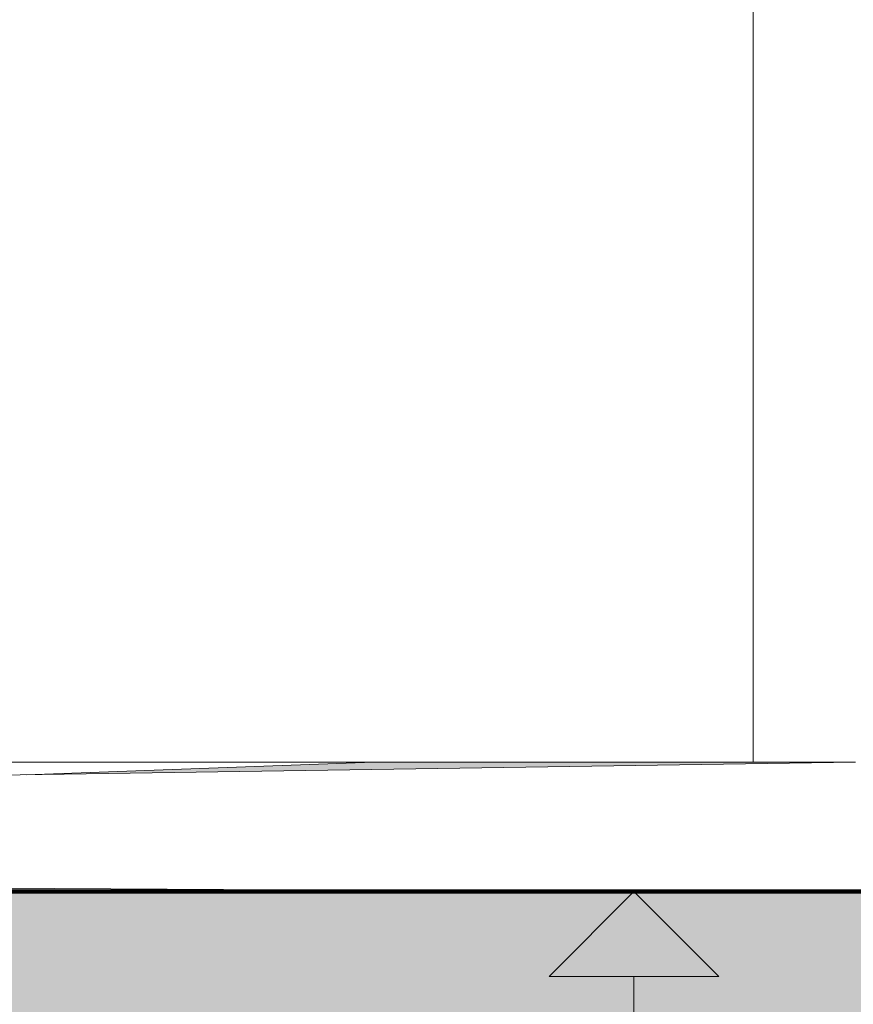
# Model space of a CAD drawing. Header units: metres. Extents: x -4 to 112, y -27 to 26.
# Tile 57 of 256: x 16.199 to 17.181, y -0.285 to 0.875. Entities that reach past the tile are written whole.
import ezdxf

# ---------------------------------------------------------------- set-up
doc = ezdxf.new("R2010")
doc.units = ezdxf.units.M
doc.header["$MEASUREMENT"] = 0
for name, color, linetype in [('20 Decke', 7, 'Continuous'), ('60 Auffüllung gesamt', 7, 'Continuous'), ('60 Gelände 2D Übersicht', 7, 'Continuous')]:
    doc.layers.add(name, color=color, linetype=linetype)
doc.styles.add('ERSTELLTER_STIL_2', font='arial.ttf')
doc.dimstyles.new('ERSTELLTER_STIL__2', dxfattribs={"dimtxt": 0.2, "dimasz": 0.19, "dimexe": 0.18, "dimexo": 0.1, "dimgap": 0, "dimtad": 1, "dimzin": 0, "dimdsep": 46, "dimtxsty": 'ERSTELLTER_STIL_2', "dimblk": 'ARROWHEAD_10', "dimblk1": 'ARROWHEAD_10', "dimblk2": 'ARROWHEAD_10', "dimcen": 0.09, "dimclrd": 256, "dimclre": 256, "dimclrt": 256, "dimazin": 0, "dimtfac": 1, "dimtdec": 4, "dimtmove": 0, "dimatfit": 3, "dimfxl": 1, "dimtolj": 1, "dimtzin": 0, "dimarcsym": 0})

# ---------------------------------------------------------------- blocks, each defined once
blk = doc.blocks.new('*D35', base_point=(27236.1321, 0))
at = {"layer": '60 Gelände 2D Übersicht', "linetype": 'Continuous', "lineweight": 18, "true_color": 0xf50000}
for points in [[(16.9224, -0.1525), (16.8224, -0.2525), (17.0224, -0.2525)], [(16.9224, -1.0773), (17.0224, -0.9773), (16.8224, -0.9773)]]:
    blk.add_hatch(color=1, dxfattribs=at).paths.add_polyline_path(points)
at = {"layer": '60 Gelände 2D Übersicht', "color": 1, "linetype": 'Continuous', "lineweight": 18, "true_color": 0xf50000}
for p, q in [((17.1099, -0.1525), (16.7349, -0.1525)), ((16.9224, -0.1525), (16.8224, -0.2525)), ((16.9224, -0.1525), (17.0224, -0.2525)), ((17.0224, -0.2525), (16.8224, -0.2525)), ((16.9224, -0.9773), (16.9224, -0.2525)), ((16.8224, -0.9773), (17.0224, -0.9773)), ((16.9224, -1.0773), (16.8224, -0.9773)), ((16.9224, -1.0773), (17.0224, -0.9773)), ((17.1099, -1.0773), (16.7349, -1.0773))]:
    blk.add_line(p, q, dxfattribs=at)
at = {"layer": '60 Gelände 2D Übersicht', "color": 1, "lineweight": 18, "true_color": 0xf50000, "insert": (16.8949, -0.8178), "char_height": 0.2, "attachment_point": 7, "rotation": 90, "style": 'ERSTELLTER_STIL_2'}
blk.add_mtext('\\A1;{\\pql;\\fArial|b0|i0|c0|p0;\\W1.000000;92\\fArial|b0|i0|c0|p0;\\W1.000000;\\A1{\\H.66x;\\S5^  ;}}', dxfattribs=at)
blk = doc.blocks.new('ARROWHEAD_10')
at = {"linetype": 'Continuous', "lineweight": 0}
blk.add_hatch(color=0, dxfattribs=at).paths.add_polyline_path([(-0.525, 0.525), (0, 0), (-0.525, -0.525)])
at = {"color": 0, "linetype": 'Continuous', "lineweight": 0}
blk.add_line((0, 0), (-1, 0), dxfattribs=at)

msp = doc.modelspace()

# ---------------------------------------------------------------- hatches: boundary and pattern name
at = {"layer": '60 Auffüllung gesamt', "linetype": 'Continuous', "lineweight": 0, "true_color": 0x000000}
msp.add_hatch(color=18, dxfattribs=at).paths.add_polyline_path([(17.1783, 0), (16.6154, 0), (16.2061, -0.0152), (16.2227, -0.0149), (17.1741, -0.0001)])
at = {"layer": '60 Auffüllung gesamt', "linetype": 'Continuous', "lineweight": 18, "true_color": 0xffa8a8}
h = msp.add_hatch(dxfattribs=at)
h.set_pattern_fill('Boden__gewachsen_0001', color=21, style=0, pattern_type=2)
h.set_pattern_definition([(45, (27236.1321, 0), (-0.2121320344, 0.2121320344), []), (45, (27236.0614, 0.0707), (-0.424264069, 0.424264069), []), (45, (27235.9907, 0.1414), (-0.424264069, 0.424264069), []), (135, (27235.91996, 0.21213), (0.07071067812, 0.07071067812), [0.3, -0.3])])
h.paths.add_polyline_path([(2.3419, -0.2844), (2.3419, -0.693), (2.507, -0.694), (2.8673, -0.696), (3.2298, -0.6979), (3.5955, -0.6996), (3.9653, -0.7012), (4.3401, -0.7027), (4.7209, -0.704), (5.109, -0.7052), (5.5054, -0.7063), (5.8833, -0.7072), (6.0896, -0.7111), (6.5115, -0.7189), (6.9464, -0.7267), (7.396, -0.7347), (7.8619, -0.7427), (8.3463, -0.7508), (8.8514, -0.7591), (9.7948, -0.799), (10.3196, -0.8337), (10.8607, -0.8699), (11.4173, -0.9076), (11.9884, -0.9469), (12.5728, -0.9875), (13.169, -1.0296), (13.7754, -1.0729), (14.0803, -1.0949), (16.9984, -1.1819), (17.6135, -1.1726), (18.2159, -1.1635), (18.8178, -1.1542), (19.4181, -1.1448), (20.957, -1.1704), (21.5263, -1.1598), (22.0974, -1.1492), (22.6698, -1.1387), (23.2428, -1.1283), (23.8158, -1.118), (24.5736, -1.1208), (24.8549, -1.1158), (45.2839, -1.3655), (46.7362, -1.2291), (65.4451, -1.266), (67.1927, -1.4058), (86.2651, -1.3663), (87.1856, -1.359), (107.2213, -1.3255), (108.2143, -1.3331), (111.9932, -1.3685), (111.9932, -0.8561), (107.3826, -0.1926), (87.4773, -0.192), (85.5025, -0.1913), (83.7325, -0.176), (66.2126, -0.1742), (48.2139, -0.1735), (46.6132, -0.1903), (44.4354, -0.1899), (42.0877, -0.1735), (23.3304, -0.1685), (23.0728, -0.1683), (22.5545, -0.1679), (22.0353, -0.1672), (21.5166, -0.1665), (21, -0.1656), (20.487, -0.1645), (19.979, -0.1633), (19.4775, -0.162), (18.9835, -0.1606), (18.4886, -0.159), (17.1837, -0.1525), (17.1676, -0.1535), (16.9429, -0.1525), (16.5052, -0.1504), (16.0824, -0.1482), (15.6751, -0.146), (15.2836, -0.1437), (14.9082, -0.1414), (14.6335, -0.1399), (14.3282, -0.1386), (14.0247, -0.1373), (13.7226, -0.1362), (13.4212, -0.1352), (13.2701, -0.1347), (12.9657, -0.1347), (12.4899, -0.1347), (12.0212, -0.1349), (11.5583, -0.1351), (11.1004, -0.1355), (10.6462, -0.1359), (10.195, -0.1364), (9.7457, -0.1369), (9.2974, -0.1376), (8.8494, -0.1383), (8.4008, -0.1392), (8.1752, -0.1396)])

# ---------------------------------------------------------------- linework, layer by layer
at = {"layer": '20 Decke', "color": 7, "linetype": 'Continuous', "lineweight": 13}
for p, q in [((17.063, 0), (17.063, 2)), ((16.0708, 0), (17.063, 0))]:
    msp.add_line(p, q, dxfattribs=at)
at = {"layer": '60 Auffüllung gesamt', "color": 8, "linetype": 'Continuous', "lineweight": 18}
for p, q in [((16.0708, -0.0172), (17.1837, 0)), ((16.2061, -0.0152), (16.6154, 0)), ((17.1837, 0), (17.063, 0))]:
    msp.add_line(p, q, dxfattribs=at)
at = {"layer": '60 Auffüllung gesamt', "color": 7, "linetype": 'Continuous', "lineweight": 18, "flags": 128}
msp.add_lwpolyline([(42.0877, -0.1735), (23.3304, -0.1685), (23.0728, -0.1683), (22.5545, -0.1679), (22.0353, -0.1672), (21.5166, -0.1665), (21, -0.1656), (20.487, -0.1645), (19.979, -0.1633), (19.4775, -0.162), (18.9835, -0.1606), (18.4886, -0.159), (17.1837, -0.1525), (17.1676, -0.1535), (16.9429, -0.1525), (16.5052, -0.1504), (16.0824, -0.1482), (15.6751, -0.146), (15.2836, -0.1437), (14.9082, -0.1414), (14.6335, -0.1399), (14.3282, -0.1386), (14.0247, -0.1373), (13.7226, -0.1362)], dxfattribs=at)
at = {"layer": '60 Gelände 2D Übersicht', "color": 7, "linetype": 'Continuous', "lineweight": 100}
msp.add_line((15.1033, -0.1525), (60.2874, -0.1525), dxfattribs=at)

# ---------------------------------------------------------------- dimensions: what is measured, and where the dimension line sits
at = {"layer": '60 Gelände 2D Übersicht', "color": 1, "linetype": 'Continuous', "lineweight": 18, "true_color": 0xf50000}
dim = msp.add_linear_dim(base=(16.9224, -0.1525), p1=(17.3411, -1.0773), p2=(17.3411, -0.1525), angle=90, dimstyle='ERSTELLTER_STIL__2', dxfattribs=at)
dim.commit()
dim.dimension.update_dxf_attribs({"geometry": '*D35', "text_midpoint": (16.7824, -0.3963), "dimtype": 160, "text_rotation": 90})

doc.saveas('drawing.dxf')
